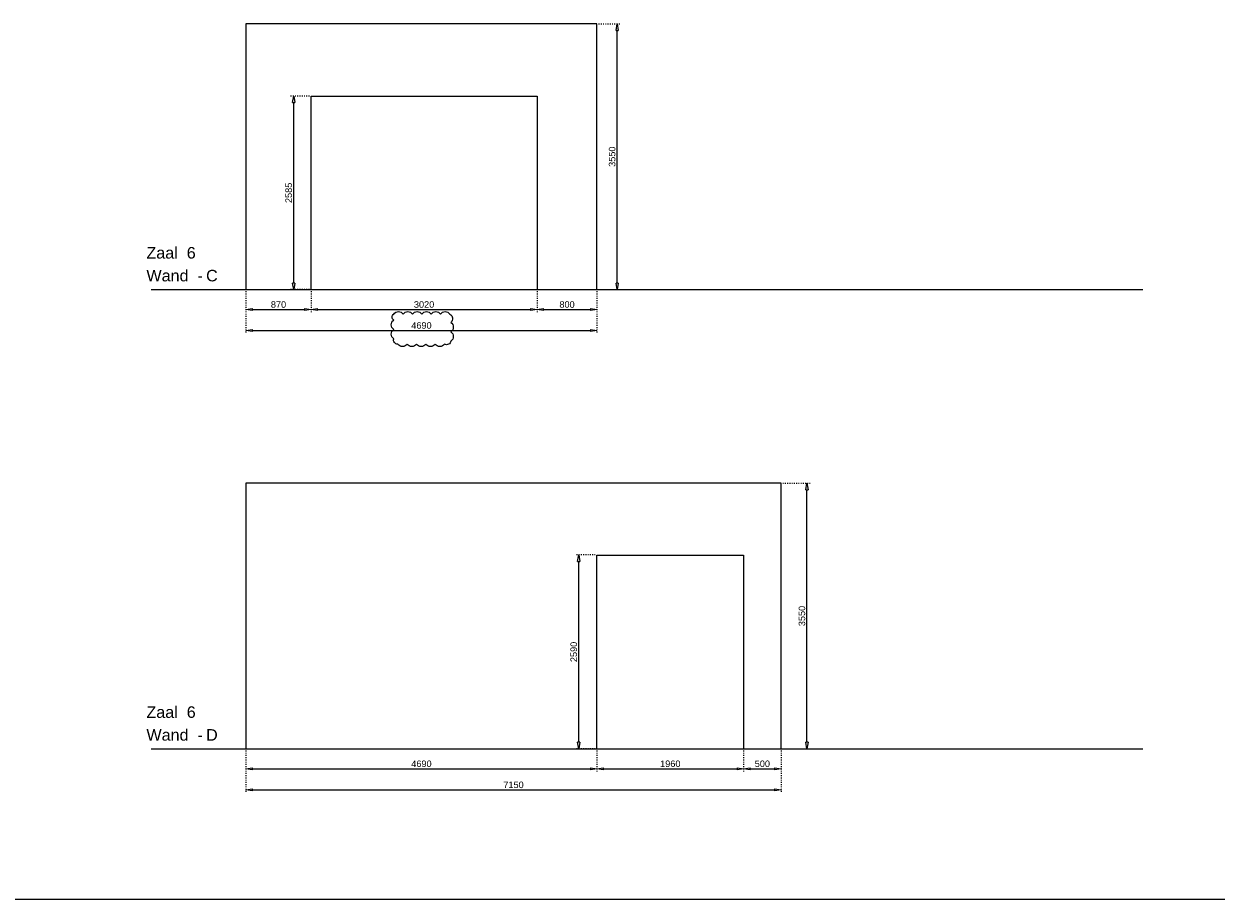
# Model space of a CAD drawing. Header units: millimetres. Extents: x 91086 to 300562, y -68316 to 28747.
# Tile 45 of 61: x 233587 to 249518, y -2338 to 9356. Entities that reach past the tile are written whole.
import ezdxf

# ---------------------------------------------------------------- set-up
doc = ezdxf.new("R2010")
doc.units = ezdxf.units.MM
doc.linetypes.add('ACAD_ISO03W100', pattern=[30, 12, -18])
doc.layers.get('Defpoints').update_dxf_attribs({"lineweight": 0})
for name, color, linetype, lineweight in [('25-Staal-B', 150, 'Continuous', 25), ('^ 0-Staal-txt', 7, 'Continuous', 0), ('Layer1', 252, 'Continuous', 0)]:
    doc.layers.add(name, color=color, linetype=linetype, lineweight=lineweight)
doc.layers.add('kanteband', color=7, linetype='Continuous', lineweight=0, true_color=0xd2f456)
doc.styles.add('Arial', font='arial.ttf')
doc.dimstyles.new('dim-11', dxfattribs={"dimscale": 35, "dimtxt": 2.5, "dimasz": 2.5, "dimexe": 1.25, "dimexo": 0.625, "dimtad": 1, "dimdec": 0, "dimtxsty": 'Arial', "dimblk": 'CLOSEDBLANK', "dimcen": 3, "dimclrd": 252, "dimclre": 252, "dimclrt": 7, "dimadec": 0, "dimazin": 0, "dimtfac": 1, "dimtdec": 0, "dimtmove": 0, "dimatfit": 3, "dimldrblk": 'CLOSEDBLANK', "dimfxl": 1, "dimlwd": 0, "dimlwe": 0, "dimarcsym": 0})

# ---------------------------------------------------------------- blocks, each defined once
blk = doc.blocks.new('_ClosedBlank')
at = {"color": 0, "linetype": 'ByBlock', "lineweight": -2}
for p, q in [((-1, 0.17), (0, 0)), ((-1, 0.17), (-1, -0.17)), ((0, 0), (-1, -0.17))]:
    blk.add_line(p, q, dxfattribs=at)
blk = doc.blocks.new('*D172')
at = {"layer": '25-Staal-B', "color": 252, "linetype": 'ACAD_ISO03W100', "lineweight": 0, "transparency": 16777216}
for p, q in [((236555, 5784), (236555, 5496)), ((237425, 5784), (237425, 5496))]:
    blk.add_line(p, q, dxfattribs=at)
at = {"layer": '25-Staal-B', "color": 252, "lineweight": 0, "transparency": 16777216}
blk.add_line((236643, 5539), (237338, 5539), dxfattribs=at)
at = {"layer": 'Defpoints', "color": 0, "transparency": 16777216}
for p in [(236555, 5806), (237425, 5806), (237425, 5539)]:
    blk.add_point(p, dxfattribs=at)
at = {"layer": '25-Staal-B', "color": 252, "lineweight": 0, "transparency": 16777216, "xscale": 87.5, "yscale": 87.5, "zscale": 87.5, "rotation": 180}
blk.add_blockref('_ClosedBlank', (236555, 5539), dxfattribs=at)
at = {"layer": '25-Staal-B', "color": 252, "lineweight": 0, "transparency": 16777216, "xscale": 87.5, "yscale": 87.5, "zscale": 87.5}
blk.add_blockref('_ClosedBlank', (237425, 5539), dxfattribs=at)
at = {"layer": '25-Staal-B', "color": 7, "transparency": 16777216, "insert": (236990, 5606), "char_height": 87.5, "attachment_point": 5, "style": 'Arial'}
blk.add_mtext('870', dxfattribs=at)
blk = doc.blocks.new('*D173')
at = {"layer": '25-Staal-B', "color": 252, "linetype": 'ACAD_ISO03W100', "lineweight": 0, "transparency": 16777216}
for p, q in [((237425, 5784), (237425, 5496)), ((240445, 5784), (240445, 5496))]:
    blk.add_line(p, q, dxfattribs=at)
at = {"layer": '25-Staal-B', "color": 252, "lineweight": 0, "transparency": 16777216}
blk.add_line((237513, 5539), (240358, 5539), dxfattribs=at)
at = {"layer": 'Defpoints', "color": 0, "transparency": 16777216}
for p in [(237425, 5806), (240445, 5806), (240445, 5539)]:
    blk.add_point(p, dxfattribs=at)
at = {"layer": '25-Staal-B', "color": 252, "lineweight": 0, "transparency": 16777216, "xscale": 87.5, "yscale": 87.5, "zscale": 87.5, "rotation": 180}
blk.add_blockref('_ClosedBlank', (237425, 5539), dxfattribs=at)
at = {"layer": '25-Staal-B', "color": 252, "lineweight": 0, "transparency": 16777216, "xscale": 87.5, "yscale": 87.5, "zscale": 87.5}
blk.add_blockref('_ClosedBlank', (240445, 5539), dxfattribs=at)
at = {"layer": '25-Staal-B', "color": 7, "transparency": 16777216, "insert": (238935, 5606), "char_height": 87.5, "attachment_point": 5, "style": 'Arial'}
blk.add_mtext('3020', dxfattribs=at)
blk = doc.blocks.new('*D174')
at = {"layer": '25-Staal-B', "color": 252, "linetype": 'ACAD_ISO03W100', "lineweight": 0, "transparency": 16777216}
for p, q in [((240445, 5784), (240445, 5496)), ((241245, 5784), (241245, 5496))]:
    blk.add_line(p, q, dxfattribs=at)
at = {"layer": '25-Staal-B', "color": 252, "lineweight": 0, "transparency": 16777216}
blk.add_line((240533, 5539), (241158, 5539), dxfattribs=at)
at = {"layer": 'Defpoints', "color": 0, "transparency": 16777216}
for p in [(240445, 5806), (241245, 5806), (241245, 5539)]:
    blk.add_point(p, dxfattribs=at)
at = {"layer": '25-Staal-B', "color": 252, "lineweight": 0, "transparency": 16777216, "xscale": 87.5, "yscale": 87.5, "zscale": 87.5, "rotation": 180}
blk.add_blockref('_ClosedBlank', (240445, 5539), dxfattribs=at)
at = {"layer": '25-Staal-B', "color": 252, "lineweight": 0, "transparency": 16777216, "xscale": 87.5, "yscale": 87.5, "zscale": 87.5}
blk.add_blockref('_ClosedBlank', (241245, 5539), dxfattribs=at)
at = {"layer": '25-Staal-B', "color": 7, "transparency": 16777216, "insert": (240845, 5606), "char_height": 87.5, "attachment_point": 5, "style": 'Arial'}
blk.add_mtext('800', dxfattribs=at)
blk = doc.blocks.new('*D175')
at = {"layer": '25-Staal-B', "color": 252, "linetype": 'ACAD_ISO03W100', "lineweight": 0, "transparency": 16777216}
for p, q in [((236555, 5784), (236555, 5215)), ((241245, 5784), (241245, 5215))]:
    blk.add_line(p, q, dxfattribs=at)
at = {"layer": '25-Staal-B', "color": 252, "lineweight": 0, "transparency": 16777216}
blk.add_line((236643, 5259), (241158, 5259), dxfattribs=at)
at = {"layer": 'Defpoints', "color": 0, "transparency": 16777216}
for p in [(236555, 5806), (241245, 5806), (241245, 5259)]:
    blk.add_point(p, dxfattribs=at)
at = {"layer": '25-Staal-B', "color": 252, "lineweight": 0, "transparency": 16777216, "xscale": 87.5, "yscale": 87.5, "zscale": 87.5, "rotation": 180}
blk.add_blockref('_ClosedBlank', (236555, 5259), dxfattribs=at)
at = {"layer": '25-Staal-B', "color": 252, "lineweight": 0, "transparency": 16777216, "xscale": 87.5, "yscale": 87.5, "zscale": 87.5}
blk.add_blockref('_ClosedBlank', (241245, 5259), dxfattribs=at)
at = {"layer": '25-Staal-B', "color": 7, "transparency": 16777216, "insert": (238900, 5326), "char_height": 87.5, "attachment_point": 5, "style": 'Arial'}
blk.add_mtext('4690', dxfattribs=at)
blk = doc.blocks.new('*D176')
at = {"layer": '25-Staal-B', "color": 252, "linetype": 'ACAD_ISO03W100', "lineweight": 0, "transparency": 16777216}
for p, q in [((241267, 9356), (241558, 9356)), ((241267, 5806), (241558, 5806))]:
    blk.add_line(p, q, dxfattribs=at)
at = {"layer": '25-Staal-B', "color": 252, "lineweight": 0, "transparency": 16777216}
blk.add_line((241515, 5893), (241515, 9268), dxfattribs=at)
at = {"layer": 'Defpoints', "color": 0, "transparency": 16777216}
for p in [(241245, 9356), (241515, 9356), (241245, 5806)]:
    blk.add_point(p, dxfattribs=at)
at = {"layer": '25-Staal-B', "color": 252, "lineweight": 0, "transparency": 16777216, "xscale": 87.5, "yscale": 87.5, "zscale": 87.5}
for p, rotation in [((241515, 9356), 90), ((241515, 5806), 270)]:
    blk.add_blockref('_ClosedBlank', p, dxfattribs=dict(at, rotation=rotation))
at = {"layer": '25-Staal-B', "color": 7, "transparency": 16777216, "insert": (241448, 7581), "char_height": 87.5, "attachment_point": 5, "rotation": 90, "style": 'Arial'}
blk.add_mtext('3550', dxfattribs=at)
blk = doc.blocks.new('*D177')
at = {"layer": '25-Staal-B', "color": 252, "linetype": 'ACAD_ISO03W100', "lineweight": 0, "transparency": 16777216}
for p, q in [((237403, 8391), (237149, 8391)), ((237403, 5806), (237149, 5806))]:
    blk.add_line(p, q, dxfattribs=at)
at = {"layer": '25-Staal-B', "color": 252, "lineweight": 0, "transparency": 16777216}
blk.add_line((237193, 5893), (237193, 8303), dxfattribs=at)
at = {"layer": 'Defpoints', "color": 0, "transparency": 16777216}
for p in [(237193, 8391), (237425, 8391), (237425, 5806)]:
    blk.add_point(p, dxfattribs=at)
at = {"layer": '25-Staal-B', "color": 252, "lineweight": 0, "transparency": 16777216, "xscale": 87.5, "yscale": 87.5, "zscale": 87.5}
for p, rotation in [((237193, 8391), 90), ((237193, 5806), 270)]:
    blk.add_blockref('_ClosedBlank', p, dxfattribs=dict(at, rotation=rotation))
at = {"layer": '25-Staal-B', "color": 7, "transparency": 16777216, "insert": (237126, 7098), "char_height": 87.5, "attachment_point": 5, "rotation": 90, "style": 'Arial'}
blk.add_mtext('2585', dxfattribs=at)
blk = doc.blocks.new('*D178')
at = {"layer": '25-Staal-B', "color": 252, "linetype": 'ACAD_ISO03W100', "lineweight": 0, "transparency": 16777216}
for p, q in [((236555, -352), (236555, -640)), ((241245, -352), (241245, -640))]:
    blk.add_line(p, q, dxfattribs=at)
at = {"layer": '25-Staal-B', "color": 252, "lineweight": 0, "transparency": 16777216}
blk.add_line((236643, -597), (241158, -597), dxfattribs=at)
at = {"layer": 'Defpoints', "color": 0, "transparency": 16777216}
for p in [(236555, -330), (241245, -330), (241245, -597)]:
    blk.add_point(p, dxfattribs=at)
at = {"layer": '25-Staal-B', "color": 252, "lineweight": 0, "transparency": 16777216, "xscale": 87.5, "yscale": 87.5, "zscale": 87.5, "rotation": 180}
blk.add_blockref('_ClosedBlank', (236555, -597), dxfattribs=at)
at = {"layer": '25-Staal-B', "color": 252, "lineweight": 0, "transparency": 16777216, "xscale": 87.5, "yscale": 87.5, "zscale": 87.5}
blk.add_blockref('_ClosedBlank', (241245, -597), dxfattribs=at)
at = {"layer": '25-Staal-B', "color": 7, "transparency": 16777216, "insert": (238900, -530), "char_height": 87.5, "attachment_point": 5, "style": 'Arial'}
blk.add_mtext('4690', dxfattribs=at)
blk = doc.blocks.new('*D179')
at = {"layer": '25-Staal-B', "color": 252, "linetype": 'ACAD_ISO03W100', "lineweight": 0, "transparency": 16777216}
for p, q in [((241245, -352), (241245, -640)), ((243205, -352), (243205, -640))]:
    blk.add_line(p, q, dxfattribs=at)
at = {"layer": '25-Staal-B', "color": 252, "lineweight": 0, "transparency": 16777216}
blk.add_line((241333, -597), (243118, -597), dxfattribs=at)
at = {"layer": 'Defpoints', "color": 0, "transparency": 16777216}
for p in [(241245, -330), (243205, -330), (243205, -597)]:
    blk.add_point(p, dxfattribs=at)
at = {"layer": '25-Staal-B', "color": 252, "lineweight": 0, "transparency": 16777216, "xscale": 87.5, "yscale": 87.5, "zscale": 87.5, "rotation": 180}
blk.add_blockref('_ClosedBlank', (241245, -597), dxfattribs=at)
at = {"layer": '25-Staal-B', "color": 252, "lineweight": 0, "transparency": 16777216, "xscale": 87.5, "yscale": 87.5, "zscale": 87.5}
blk.add_blockref('_ClosedBlank', (243205, -597), dxfattribs=at)
at = {"layer": '25-Staal-B', "color": 7, "transparency": 16777216, "insert": (242225, -530), "char_height": 87.5, "attachment_point": 5, "style": 'Arial'}
blk.add_mtext('1960', dxfattribs=at)
blk = doc.blocks.new('*D180')
at = {"layer": '25-Staal-B', "color": 252, "linetype": 'ACAD_ISO03W100', "lineweight": 0, "transparency": 16777216}
for p, q in [((243205, -352), (243205, -640)), ((243705, -352), (243705, -640))]:
    blk.add_line(p, q, dxfattribs=at)
at = {"layer": '25-Staal-B', "color": 252, "lineweight": 0, "transparency": 16777216}
blk.add_line((243293, -597), (243618, -597), dxfattribs=at)
at = {"layer": 'Defpoints', "color": 0, "transparency": 16777216}
for p in [(243205, -330), (243705, -330), (243705, -597)]:
    blk.add_point(p, dxfattribs=at)
at = {"layer": '25-Staal-B', "color": 252, "lineweight": 0, "transparency": 16777216, "xscale": 87.5, "yscale": 87.5, "zscale": 87.5, "rotation": 180}
blk.add_blockref('_ClosedBlank', (243205, -597), dxfattribs=at)
at = {"layer": '25-Staal-B', "color": 252, "lineweight": 0, "transparency": 16777216, "xscale": 87.5, "yscale": 87.5, "zscale": 87.5}
blk.add_blockref('_ClosedBlank', (243705, -597), dxfattribs=at)
at = {"layer": '25-Staal-B', "color": 7, "transparency": 16777216, "insert": (243455, -530), "char_height": 87.5, "attachment_point": 5, "style": 'Arial'}
blk.add_mtext('500', dxfattribs=at)
blk = doc.blocks.new('*D181')
at = {"layer": '25-Staal-B', "color": 252, "linetype": 'ACAD_ISO03W100', "lineweight": 0, "transparency": 16777216}
for p, q in [((236555, -352), (236555, -921)), ((243705, -352), (243705, -921))]:
    blk.add_line(p, q, dxfattribs=at)
at = {"layer": '25-Staal-B', "color": 252, "lineweight": 0, "transparency": 16777216}
blk.add_line((236643, -877), (243618, -877), dxfattribs=at)
at = {"layer": 'Defpoints', "color": 0, "transparency": 16777216}
for p in [(236555, -330), (243705, -330), (243705, -877)]:
    blk.add_point(p, dxfattribs=at)
at = {"layer": '25-Staal-B', "color": 252, "lineweight": 0, "transparency": 16777216, "xscale": 87.5, "yscale": 87.5, "zscale": 87.5, "rotation": 180}
blk.add_blockref('_ClosedBlank', (236555, -877), dxfattribs=at)
at = {"layer": '25-Staal-B', "color": 252, "lineweight": 0, "transparency": 16777216, "xscale": 87.5, "yscale": 87.5, "zscale": 87.5}
blk.add_blockref('_ClosedBlank', (243705, -877), dxfattribs=at)
at = {"layer": '25-Staal-B', "color": 7, "transparency": 16777216, "insert": (240130, -811), "char_height": 87.5, "attachment_point": 5, "style": 'Arial'}
blk.add_mtext('7150', dxfattribs=at)
blk = doc.blocks.new('*D182')
at = {"layer": '25-Staal-B', "color": 252, "linetype": 'ACAD_ISO03W100', "lineweight": 0, "transparency": 16777216}
for p, q in [((241223, 2260), (240957, 2260)), ((241223, -330), (240957, -330))]:
    blk.add_line(p, q, dxfattribs=at)
at = {"layer": '25-Staal-B', "color": 252, "lineweight": 0, "transparency": 16777216}
blk.add_line((241001, -243), (241001, 2172), dxfattribs=at)
at = {"layer": 'Defpoints', "color": 0, "transparency": 16777216}
for p in [(241001, 2260), (241245, 2260), (241245, -330)]:
    blk.add_point(p, dxfattribs=at)
at = {"layer": '25-Staal-B', "color": 252, "lineweight": 0, "transparency": 16777216, "xscale": 87.5, "yscale": 87.5, "zscale": 87.5}
for p, rotation in [((241001, 2260), 90), ((241001, -330), 270)]:
    blk.add_blockref('_ClosedBlank', p, dxfattribs=dict(at, rotation=rotation))
at = {"layer": '25-Staal-B', "color": 7, "transparency": 16777216, "insert": (240935, 965), "char_height": 87.5, "attachment_point": 5, "rotation": 90, "style": 'Arial'}
blk.add_mtext('2590', dxfattribs=at)
blk = doc.blocks.new('*D183')
at = {"layer": '25-Staal-B', "color": 252, "linetype": 'ACAD_ISO03W100', "lineweight": 0, "transparency": 16777216}
for p, q in [((243727, 3220), (244095, 3220)), ((243727, -330), (244095, -330))]:
    blk.add_line(p, q, dxfattribs=at)
at = {"layer": '25-Staal-B', "color": 252, "lineweight": 0, "transparency": 16777216}
blk.add_line((244051, -243), (244051, 3132), dxfattribs=at)
at = {"layer": 'Defpoints', "color": 0, "transparency": 16777216}
for p in [(243705, 3220), (244051, 3220), (243705, -330)]:
    blk.add_point(p, dxfattribs=at)
at = {"layer": '25-Staal-B', "color": 252, "lineweight": 0, "transparency": 16777216, "xscale": 87.5, "yscale": 87.5, "zscale": 87.5}
for p, rotation in [((244051, 3220), 90), ((244051, -330), 270)]:
    blk.add_blockref('_ClosedBlank', p, dxfattribs=dict(at, rotation=rotation))
at = {"layer": '25-Staal-B', "color": 7, "transparency": 16777216, "insert": (243984, 1445), "char_height": 87.5, "attachment_point": 5, "rotation": 90, "style": 'Arial'}
blk.add_mtext('3550', dxfattribs=at)

msp = doc.modelspace()

# ---------------------------------------------------------------- linework, layer by layer
at = {"layer": '25-Staal-B'}
for points in [[(236555.2, 5806), (237425.2, 5806), (237425.2, 8391), (240445.2, 8391), (240445.2, 5806), (241245.2, 5806), (241245.2, 9356), (236555.2, 9356)], [(236555.2, -330.2), (241245.2, -330.2), (241245.2, 2259.8), (243205.2, 2259.8), (243205.2, -330.2), (243705.2, -330.2), (243705.2, 3219.8), (236555.2, 3219.8)]]:
    msp.add_lwpolyline(points, close=True, dxfattribs=at)
at = {"layer": '^ 0-Staal-txt', "lineweight": 0}
for points in [[(235289.7, 5806), (248540.1, 5806)], [(235289.7, -330.2), (248540.1, -330.2)]]:
    msp.add_lwpolyline(points, dxfattribs=at)
at = {"layer": 'kanteband'}
msp.add_lwpolyline([(238529.5, 5478.8, -0.5205671), (238654.5, 5478.8, -0.5205671), (238779.5, 5478.8, -0.5205671), (238904.5, 5478.8, -0.5205671), (239029.5, 5478.8, -0.5205671), (239154.5, 5478.8, -0.5205671), (239279.5, 5478.8, -0.5205671), (239293.1, 5367.4, -0.5205671), (239293.1, 5242.4, -0.5205671), (239293.1, 5117.4, -0.5205671), (239208.3, 5077.1, -0.5205671), (239083.3, 5077.1, -0.5205671), (238958.3, 5077.1, -0.5205671), (238833.3, 5077.1, -0.5205671), (238708.3, 5077.1, -0.5205671), (238583.3, 5077.1, -0.5205671), (238529.5, 5148.4, -0.5205671), (238529.5, 5273.4, -0.5205671), (238529.5, 5398.4, -0.5205671)], format="xyb", close=True, dxfattribs=at)
at = {"layer": 'Layer1'}
msp.add_lwpolyline([(91085.6, -2338), (300561.9, -2338)], dxfattribs=at)

# ---------------------------------------------------------------- texts
at = {"layer": '^ 0-Staal-txt', "lineweight": 0, "style": 'Arial'}
for s, height, p in [('Zaal  6', 154.21, (235225.2, 6220.1)), ('Wand  - ', 154.21, (235225.2, 5915.4)), ('C', 154.2, (236022.3, 5915.4)), ('Zaal  6', 154.21, (235225.2, 83.9)), ('Wand  - ', 154.21, (235225.2, -220.8)), ('D', 154.2, (236022.3, -220.8))]:
    msp.add_text(s, height=height, dxfattribs=at).set_placement(p)

# ---------------------------------------------------------------- dimensions: what is measured, and where the dimension line sits
at = {"layer": '25-Staal-B'}
for base, p1, p2, picture, middle in [((241514.6, 9356), (241245.2, 5806), (241245.2, 9356), '*D176', (241448, 7581)), ((237192.5, 8391), (237425.2, 5806), (237425.2, 8391), '*D177', (237126, 7098.5)), ((244050.8, 3219.8), (243705.2, -330.2), (243705.2, 3219.8), '*D183', (243984.2, 1444.8)), ((241001.2, 2259.8), (241245.2, -330.2), (241245.2, 2259.8), '*D182', (240934.7, 964.8))]:
    dim = msp.add_linear_dim(base=base, p1=p1, p2=p2, angle=90, dimstyle='dim-11', dxfattribs=at)
    dim.commit()
    dim.dimension.update_dxf_attribs({"geometry": picture, "text_midpoint": middle})
for base, p1, p2, picture, middle in [((237425.2, 5539.5), (236555.2, 5806), (237425.2, 5806), '*D172', (236990.2, 5606)), ((241245.2, 5259), (236555.2, 5806), (241245.2, 5806), '*D175', (238900.2, 5325.6)), ((240445.2, 5539.5), (237425.2, 5806), (240445.2, 5806), '*D173', (238935.2, 5606)), ((241245.2, 5539.5), (240445.2, 5806), (241245.2, 5806), '*D174', (240845.2, 5606)), ((241245.2, -596.7), (236555.2, -330.2), (241245.2, -330.2), '*D178', (238900.2, -530.2)), ((243705.2, -877.2), (236555.2, -330.2), (243705.2, -330.2), '*D181', (240130.2, -810.6)), ((243205.2, -596.7), (241245.2, -330.2), (243205.2, -330.2), '*D179', (242225.2, -530.2)), ((243705.2, -596.7), (243205.2, -330.2), (243705.2, -330.2), '*D180', (243455.2, -530.2))]:
    dim = msp.add_linear_dim(base=base, p1=p1, p2=p2, dimstyle='dim-11', dxfattribs=at)
    dim.commit()
    dim.dimension.update_dxf_attribs({"geometry": picture, "text_midpoint": middle})

doc.saveas('drawing.dxf')
